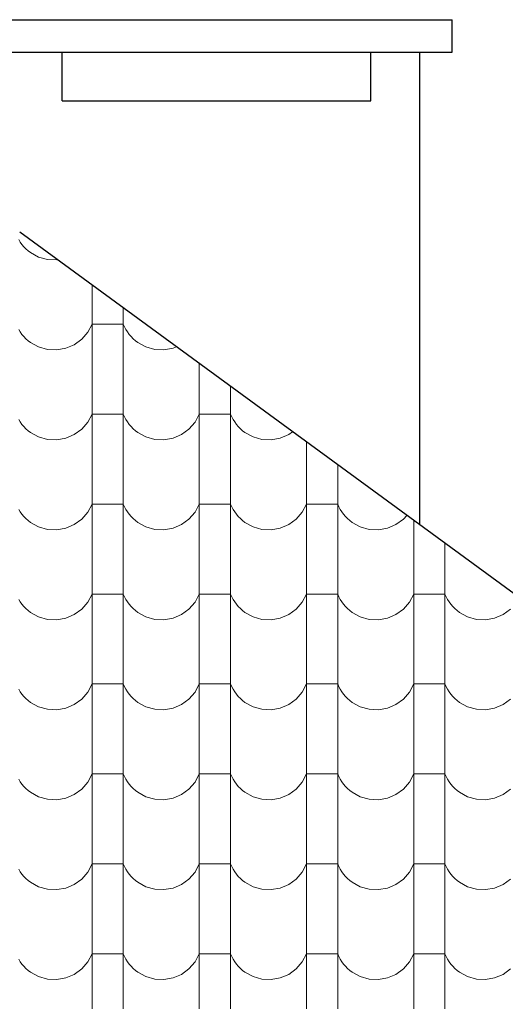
# Model space of a CAD drawing. Header units: millimetres. Extents: x -61343 to 9939, y -6894 to 7453.
# Tile 143 of 255: x -5316 to -5166, y -5322 to -5019. Entities that reach past the tile are written whole.
import ezdxf

# ---------------------------------------------------------------- set-up
doc = ezdxf.new("R2010")
doc.units = ezdxf.units.MM
doc.header["$MEASUREMENT"] = 0
doc.layers.add('810-G Ogólne', color=7, linetype='Continuous')
doc.layers.add('990-D Import IFC', color=7, linetype='Continuous')

# ---------------------------------------------------------------- blocks, each defined once
blk = doc.blocks.new('*X1836', base_point=(515069.4, 47309.9))
at = {"layer": '990-D Import IFC', "color": 251, "linetype": 'Continuous', "lineweight": 13, "true_color": 0x6a6a6a}
for p, q in [((667585.4, -38684.6), (667590.2, -38692.3)), ((667590.2, -38692.3), (667595.5, -38699.7)), ((667595.5, -38699.7), (667601.4, -38706.6)), ((667601.4, -38706.6), (667607.8, -38713.1)), ((667607.8, -38713.1), (667614.6, -38719.2)), ((667614.6, -38719.2), (667621.9, -38724.7)), ((667621.9, -38724.7), (667646.7, -38738.4)), ((667646.7, -38738.4), (667674.1, -38746.1)), ((667674.1, -38746.1), (667702.4, -38747.5)), ((667702.4, -38747.5), (667705.1, -38747)), ((667811.4, -38824.9), (667811.4, -38837.1)), ((667811.4, -38837.1), (667811.4, -39114.1)), ((667907.5, -38895.2), (667907.5, -39114.1)), ((667798.1, -38970.2), (667811.4, -38945.2)), ((667859.4, -38945.2), (667811.4, -38945.2)), ((667907.5, -38945.2), (667859.4, -38945.2)), ((667907.5, -38945.2), (667911.1, -38953.5)), ((667911.1, -38953.5), (667915.4, -38961.6)), ((667585.4, -38961.6), (667590.2, -38969.3)), ((667590.2, -38969.3), (667595.5, -38976.7)), ((667595.5, -38976.7), (667601.4, -38983.6)), ((667601.4, -38983.6), (667607.8, -38990.1)), ((667607.8, -38990.1), (667614.6, -38996.2)), ((667779.4, -38991.7), (667798.1, -38970.2)), ((667915.4, -38961.6), (667920.2, -38969.3)), ((667920.2, -38969.3), (667925.5, -38976.7)), ((667925.5, -38976.7), (667931.4, -38983.6)), ((667931.4, -38983.6), (667937.8, -38990.1)), ((667937.8, -38990.1), (667944.6, -38996.2)), ((667614.6, -38996.2), (667621.9, -39001.7)), ((667621.9, -39001.7), (667646.7, -39015.4)), ((667646.7, -39015.4), (667674.1, -39023.1)), ((667702.4, -39024.5), (667730.4, -39019.5)), ((667730.4, -39019.5), (667756.5, -39008.4)), ((667756.5, -39008.4), (667779.4, -38991.7)), ((667944.6, -38996.2), (667951.9, -39001.7)), ((667951.9, -39001.7), (667976.7, -39015.4)), ((667976.7, -39015.4), (668004.1, -39023.1)), ((668032.4, -39024.5), (668060.4, -39019.5)), ((668060.4, -39019.5), (668071, -39015)), ((667674.1, -39023.1), (667702.4, -39024.5)), ((668004.1, -39023.1), (668032.4, -39024.5)), ((668141.4, -39066.5), (668141.4, -39114.1)), ((667811.4, -39114.1), (667811.4, -39391.1)), ((667907.5, -39114.1), (667907.5, -39391.1)), ((668141.4, -39114.1), (668141.4, -39391.1)), ((668237.5, -39136.9), (668237.5, -39391.1)), ((667798.1, -39247.2), (667811.4, -39222.2)), ((667859.4, -39222.2), (667811.4, -39222.2)), ((667907.5, -39222.2), (667859.4, -39222.2)), ((667907.5, -39222.2), (667911.1, -39230.5)), ((667911.1, -39230.5), (667915.4, -39238.6)), ((668128.1, -39247.2), (668141.4, -39222.2)), ((668189.4, -39222.2), (668141.4, -39222.2)), ((668237.5, -39222.2), (668189.4, -39222.2)), ((668237.5, -39222.2), (668241.1, -39230.5)), ((668241.1, -39230.5), (668245.4, -39238.6)), ((667585.4, -39238.6), (667590.2, -39246.3)), ((667590.2, -39246.3), (667595.5, -39253.7)), ((667595.5, -39253.7), (667601.4, -39260.6)), ((667601.4, -39260.6), (667607.8, -39267.1)), ((667779.4, -39268.7), (667798.1, -39247.2)), ((667915.4, -39238.6), (667920.2, -39246.3)), ((667920.2, -39246.3), (667925.5, -39253.7)), ((667925.5, -39253.7), (667931.4, -39260.6)), ((667931.4, -39260.6), (667937.8, -39267.1)), ((668109.4, -39268.7), (668128.1, -39247.2)), ((668245.4, -39238.6), (668250.2, -39246.3)), ((668250.2, -39246.3), (668255.5, -39253.7)), ((668255.5, -39253.7), (668261.4, -39260.6)), ((668261.4, -39260.6), (668267.8, -39267.1)), ((667607.8, -39267.1), (667614.6, -39273.2)), ((667614.6, -39273.2), (667621.9, -39278.7)), ((667621.9, -39278.7), (667646.7, -39292.4)), ((667646.7, -39292.4), (667674.1, -39300.1)), ((667730.4, -39296.5), (667756.5, -39285.4)), ((667756.5, -39285.4), (667779.4, -39268.7)), ((667937.8, -39267.1), (667944.6, -39273.2)), ((667944.6, -39273.2), (667951.9, -39278.7)), ((667951.9, -39278.7), (667976.7, -39292.4)), ((667976.7, -39292.4), (668004.1, -39300.1)), ((668060.4, -39296.5), (668086.5, -39285.4)), ((668086.5, -39285.4), (668109.4, -39268.7)), ((668267.8, -39267.1), (668274.6, -39273.2)), ((668274.6, -39273.2), (668281.9, -39278.7)), ((668281.9, -39278.7), (668306.7, -39292.4)), ((668306.7, -39292.4), (668334.1, -39300.1)), ((668390.4, -39296.5), (668416.5, -39285.4)), ((668416.5, -39285.4), (668428.4, -39276.7)), ((667674.1, -39300.1), (667702.4, -39301.5)), ((667702.4, -39301.5), (667730.4, -39296.5)), ((668004.1, -39300.1), (668032.4, -39301.5)), ((668032.4, -39301.5), (668060.4, -39296.5)), ((668334.1, -39300.1), (668362.4, -39301.5)), ((668362.4, -39301.5), (668390.4, -39296.5)), ((668471.4, -39308.1), (668471.4, -39391.1)), ((668567.5, -39378.5), (668567.5, -39391.1)), ((667811.4, -39391.1), (667811.4, -39668.1)), ((667907.5, -39391.1), (667907.5, -39668.1)), ((668141.4, -39391.1), (668141.4, -39668.1)), ((668237.5, -39391.1), (668237.5, -39668.1)), ((668471.4, -39391.1), (668471.4, -39668.1)), ((668567.5, -39391.1), (668567.5, -39668.1)), ((667798.1, -39524.2), (667811.4, -39499.2)), ((667859.4, -39499.2), (667811.4, -39499.2)), ((667907.5, -39499.2), (667859.4, -39499.2)), ((667907.5, -39499.2), (667911.1, -39507.5)), ((668128.1, -39524.2), (668141.4, -39499.2)), ((668189.4, -39499.2), (668141.4, -39499.2)), ((668237.5, -39499.2), (668189.4, -39499.2)), ((668237.5, -39499.2), (668241.1, -39507.5)), ((668458.1, -39524.2), (668471.4, -39499.2)), ((668519.4, -39499.2), (668471.4, -39499.2)), ((668567.5, -39499.2), (668519.4, -39499.2)), ((668567.5, -39499.2), (668571.1, -39507.5)), ((667585.4, -39515.6), (667590.2, -39523.3)), ((667590.2, -39523.3), (667595.5, -39530.7)), ((667595.5, -39530.7), (667601.4, -39537.6)), ((667779.4, -39545.7), (667798.1, -39524.2)), ((667911.1, -39507.5), (667915.4, -39515.6)), ((667915.4, -39515.6), (667920.2, -39523.3)), ((667920.2, -39523.3), (667925.5, -39530.7)), ((667925.5, -39530.7), (667931.4, -39537.6)), ((668109.4, -39545.7), (668128.1, -39524.2)), ((668241.1, -39507.5), (668245.4, -39515.6)), ((668245.4, -39515.6), (668250.2, -39523.3)), ((668250.2, -39523.3), (668255.5, -39530.7)), ((668255.5, -39530.7), (668261.4, -39537.6)), ((668439.4, -39545.7), (668458.1, -39524.2)), ((668571.1, -39507.5), (668575.4, -39515.6)), ((668575.4, -39515.6), (668580.2, -39523.3)), ((668580.2, -39523.3), (668585.5, -39530.7)), ((668585.5, -39530.7), (668591.4, -39537.6)), ((668769.4, -39545.7), (668779.7, -39533.9)), ((667601.4, -39537.6), (667607.8, -39544.1)), ((667607.8, -39544.1), (667614.6, -39550.2)), ((667614.6, -39550.2), (667621.9, -39555.7)), ((667621.9, -39555.7), (667646.7, -39569.4)), ((667730.4, -39573.5), (667756.5, -39562.4)), ((667756.5, -39562.4), (667779.4, -39545.7)), ((667931.4, -39537.6), (667937.8, -39544.1)), ((667937.8, -39544.1), (667944.6, -39550.2)), ((667944.6, -39550.2), (667951.9, -39555.7)), ((667951.9, -39555.7), (667976.7, -39569.4)), ((668060.4, -39573.5), (668086.5, -39562.4)), ((668086.5, -39562.4), (668109.4, -39545.7)), ((668261.4, -39537.6), (668267.8, -39544.1)), ((668267.8, -39544.1), (668274.6, -39550.2)), ((668274.6, -39550.2), (668281.9, -39555.7)), ((668281.9, -39555.7), (668306.7, -39569.4)), ((668390.4, -39573.5), (668416.5, -39562.4)), ((668416.5, -39562.4), (668439.4, -39545.7)), ((668591.4, -39537.6), (668597.8, -39544.1)), ((668597.8, -39544.1), (668604.6, -39550.2)), ((668604.6, -39550.2), (668611.9, -39555.7)), ((668611.9, -39555.7), (668636.7, -39569.4)), ((668720.4, -39573.5), (668746.5, -39562.4)), ((668746.5, -39562.4), (668769.4, -39545.7)), ((668801.4, -39549.8), (668801.4, -39668.1)), ((667646.7, -39569.4), (667674.1, -39577.1)), ((667674.1, -39577.1), (667702.4, -39578.5)), ((667702.4, -39578.5), (667730.4, -39573.5)), ((667976.7, -39569.4), (668004.1, -39577.1)), ((668004.1, -39577.1), (668032.4, -39578.5)), ((668032.4, -39578.5), (668060.4, -39573.5)), ((668306.7, -39569.4), (668334.1, -39577.1)), ((668334.1, -39577.1), (668362.4, -39578.5)), ((668362.4, -39578.5), (668390.4, -39573.5)), ((668636.7, -39569.4), (668664.1, -39577.1)), ((668664.1, -39577.1), (668692.4, -39578.5)), ((668692.4, -39578.5), (668720.4, -39573.5)), ((668897.5, -39620.1), (668897.5, -39668.1)), ((667811.4, -39668.1), (667811.4, -39945.1)), ((667907.5, -39668.1), (667907.5, -39945.1)), ((668141.4, -39668.1), (668141.4, -39945.1)), ((668237.5, -39668.1), (668237.5, -39945.1)), ((668471.4, -39668.1), (668471.4, -39945.1)), ((668567.5, -39668.1), (668567.5, -39945.1)), ((668801.4, -39668.1), (668801.4, -39945.1)), ((668897.5, -39668.1), (668897.5, -39945.1)), ((667798.1, -39801.2), (667811.4, -39776.2)), ((667859.4, -39776.2), (667811.4, -39776.2)), ((667907.5, -39776.2), (667859.4, -39776.2)), ((667907.5, -39776.2), (667911.1, -39784.5)), ((668128.1, -39801.2), (668141.4, -39776.2)), ((668189.4, -39776.2), (668141.4, -39776.2)), ((668237.5, -39776.2), (668189.4, -39776.2)), ((668237.5, -39776.2), (668241.1, -39784.5)), ((668458.1, -39801.2), (668471.4, -39776.2)), ((668519.4, -39776.2), (668471.4, -39776.2)), ((668567.5, -39776.2), (668519.4, -39776.2)), ((668567.5, -39776.2), (668571.1, -39784.5)), ((668788.1, -39801.2), (668801.4, -39776.2)), ((668849.4, -39776.2), (668801.4, -39776.2)), ((668897.5, -39776.2), (668849.4, -39776.2)), ((668897.5, -39776.2), (668901.1, -39784.5)), ((667585.4, -39792.6), (667590.2, -39800.3)), ((667590.2, -39800.3), (667595.5, -39807.7)), ((667595.5, -39807.7), (667601.4, -39814.6)), ((667779.4, -39822.7), (667798.1, -39801.2)), ((667911.1, -39784.5), (667915.4, -39792.6)), ((667915.4, -39792.6), (667920.2, -39800.3)), ((667920.2, -39800.3), (667925.5, -39807.7)), ((667925.5, -39807.7), (667931.4, -39814.6)), ((668109.4, -39822.7), (668128.1, -39801.2)), ((668241.1, -39784.5), (668245.4, -39792.6)), ((668245.4, -39792.6), (668250.2, -39800.3)), ((668250.2, -39800.3), (668255.5, -39807.7)), ((668255.5, -39807.7), (668261.4, -39814.6)), ((668439.4, -39822.7), (668458.1, -39801.2)), ((668571.1, -39784.5), (668575.4, -39792.6)), ((668575.4, -39792.6), (668580.2, -39800.3)), ((668580.2, -39800.3), (668585.5, -39807.7)), ((668585.5, -39807.7), (668591.4, -39814.6)), ((668769.4, -39822.7), (668788.1, -39801.2)), ((668901.1, -39784.5), (668905.4, -39792.6)), ((668905.4, -39792.6), (668910.2, -39800.3)), ((668910.2, -39800.3), (668915.5, -39807.7)), ((668915.5, -39807.7), (668921.4, -39814.6)), ((667601.4, -39814.6), (667607.8, -39821.1)), ((667607.8, -39821.1), (667614.6, -39827.2)), ((667614.6, -39827.2), (667621.9, -39832.7)), ((667621.9, -39832.7), (667646.7, -39846.4)), ((667756.5, -39839.4), (667779.4, -39822.7)), ((667931.4, -39814.6), (667937.8, -39821.1)), ((667937.8, -39821.1), (667944.6, -39827.2)), ((667944.6, -39827.2), (667951.9, -39832.7)), ((667951.9, -39832.7), (667976.7, -39846.4)), ((668086.5, -39839.4), (668109.4, -39822.7)), ((668261.4, -39814.6), (668267.8, -39821.1)), ((668267.8, -39821.1), (668274.6, -39827.2)), ((668274.6, -39827.2), (668281.9, -39832.7)), ((668281.9, -39832.7), (668306.7, -39846.4)), ((668416.5, -39839.4), (668439.4, -39822.7)), ((668591.4, -39814.6), (668597.8, -39821.1)), ((668597.8, -39821.1), (668604.6, -39827.2)), ((668604.6, -39827.2), (668611.9, -39832.7)), ((668611.9, -39832.7), (668636.7, -39846.4)), ((668746.5, -39839.4), (668769.4, -39822.7)), ((668921.4, -39814.6), (668927.8, -39821.1)), ((668927.8, -39821.1), (668934.6, -39827.2)), ((668934.6, -39827.2), (668941.9, -39832.7)), ((668941.9, -39832.7), (668966.7, -39846.4)), ((669076.5, -39839.4), (669099.4, -39822.7)), ((667646.7, -39846.4), (667674.1, -39854.1)), ((667674.1, -39854.1), (667702.4, -39855.5)), ((667702.4, -39855.5), (667730.4, -39850.5)), ((667730.4, -39850.5), (667756.5, -39839.4)), ((667976.7, -39846.4), (668004.1, -39854.1)), ((668004.1, -39854.1), (668032.4, -39855.5)), ((668032.4, -39855.5), (668060.4, -39850.5)), ((668060.4, -39850.5), (668086.5, -39839.4)), ((668306.7, -39846.4), (668334.1, -39854.1)), ((668334.1, -39854.1), (668362.4, -39855.5)), ((668362.4, -39855.5), (668390.4, -39850.5)), ((668390.4, -39850.5), (668416.5, -39839.4)), ((668636.7, -39846.4), (668664.1, -39854.1)), ((668664.1, -39854.1), (668692.4, -39855.5)), ((668692.4, -39855.5), (668720.4, -39850.5)), ((668720.4, -39850.5), (668746.5, -39839.4)), ((668966.7, -39846.4), (668994.1, -39854.1)), ((668994.1, -39854.1), (669022.4, -39855.5)), ((669022.4, -39855.5), (669050.4, -39850.5)), ((669050.4, -39850.5), (669076.5, -39839.4)), ((667811.4, -39945.1), (667811.4, -40222.1)), ((667907.5, -39945.1), (667907.5, -40222.1)), ((668141.4, -39945.1), (668141.4, -40222.1)), ((668237.5, -39945.1), (668237.5, -40222.1)), ((668471.4, -39945.1), (668471.4, -40222.1)), ((668567.5, -39945.1), (668567.5, -40222.1)), ((668801.4, -39945.1), (668801.4, -40222.1)), ((668897.5, -39945.1), (668897.5, -40222.1)), ((667585.4, -40069.6), (667590.2, -40077.3)), ((667590.2, -40077.3), (667595.5, -40084.7)), ((667779.4, -40099.7), (667798.1, -40078.2)), ((667798.1, -40078.2), (667811.4, -40053.2)), ((667859.4, -40053.2), (667811.4, -40053.2)), ((667907.5, -40053.2), (667859.4, -40053.2)), ((667907.5, -40053.2), (667911.1, -40061.5)), ((667911.1, -40061.5), (667915.4, -40069.6)), ((667915.4, -40069.6), (667920.2, -40077.3)), ((667920.2, -40077.3), (667925.5, -40084.7)), ((668109.4, -40099.7), (668128.1, -40078.2)), ((668128.1, -40078.2), (668141.4, -40053.2)), ((668189.4, -40053.2), (668141.4, -40053.2)), ((668237.5, -40053.2), (668189.4, -40053.2)), ((668237.5, -40053.2), (668241.1, -40061.5)), ((668241.1, -40061.5), (668245.4, -40069.6)), ((668245.4, -40069.6), (668250.2, -40077.3)), ((668250.2, -40077.3), (668255.5, -40084.7)), ((668439.4, -40099.7), (668458.1, -40078.2)), ((668458.1, -40078.2), (668471.4, -40053.2)), ((668519.4, -40053.2), (668471.4, -40053.2)), ((668567.5, -40053.2), (668519.4, -40053.2)), ((668567.5, -40053.2), (668571.1, -40061.5)), ((668571.1, -40061.5), (668575.4, -40069.6)), ((668575.4, -40069.6), (668580.2, -40077.3)), ((668580.2, -40077.3), (668585.5, -40084.7)), ((668769.4, -40099.7), (668788.1, -40078.2)), ((668788.1, -40078.2), (668801.4, -40053.2)), ((668849.4, -40053.2), (668801.4, -40053.2)), ((668897.5, -40053.2), (668849.4, -40053.2)), ((668897.5, -40053.2), (668901.1, -40061.5)), ((668901.1, -40061.5), (668905.4, -40069.6)), ((668905.4, -40069.6), (668910.2, -40077.3)), ((668910.2, -40077.3), (668915.5, -40084.7)), ((667595.5, -40084.7), (667601.4, -40091.6)), ((667601.4, -40091.6), (667607.8, -40098.1)), ((667607.8, -40098.1), (667614.6, -40104.2)), ((667614.6, -40104.2), (667621.9, -40109.7)), ((667621.9, -40109.7), (667646.7, -40123.4)), ((667756.5, -40116.4), (667779.4, -40099.7)), ((667925.5, -40084.7), (667931.4, -40091.6)), ((667931.4, -40091.6), (667937.8, -40098.1)), ((667937.8, -40098.1), (667944.6, -40104.2)), ((667944.6, -40104.2), (667951.9, -40109.7)), ((667951.9, -40109.7), (667976.7, -40123.4)), ((668086.5, -40116.4), (668109.4, -40099.7)), ((668255.5, -40084.7), (668261.4, -40091.6)), ((668261.4, -40091.6), (668267.8, -40098.1)), ((668267.8, -40098.1), (668274.6, -40104.2)), ((668274.6, -40104.2), (668281.9, -40109.7)), ((668281.9, -40109.7), (668306.7, -40123.4)), ((668416.5, -40116.4), (668439.4, -40099.7)), ((668585.5, -40084.7), (668591.4, -40091.6)), ((668591.4, -40091.6), (668597.8, -40098.1)), ((668597.8, -40098.1), (668604.6, -40104.2)), ((668604.6, -40104.2), (668611.9, -40109.7)), ((668611.9, -40109.7), (668636.7, -40123.4)), ((668746.5, -40116.4), (668769.4, -40099.7)), ((668915.5, -40084.7), (668921.4, -40091.6)), ((668921.4, -40091.6), (668927.8, -40098.1)), ((668927.8, -40098.1), (668934.6, -40104.2)), ((668934.6, -40104.2), (668941.9, -40109.7)), ((668941.9, -40109.7), (668966.7, -40123.4)), ((669076.5, -40116.4), (669099.4, -40099.7)), ((667646.7, -40123.4), (667674.1, -40131.1)), ((667674.1, -40131.1), (667702.4, -40132.5)), ((667702.4, -40132.5), (667730.4, -40127.5)), ((667730.4, -40127.5), (667756.5, -40116.4)), ((667976.7, -40123.4), (668004.1, -40131.1)), ((668004.1, -40131.1), (668032.4, -40132.5)), ((668032.4, -40132.5), (668060.4, -40127.5)), ((668060.4, -40127.5), (668086.5, -40116.4)), ((668306.7, -40123.4), (668334.1, -40131.1)), ((668334.1, -40131.1), (668362.4, -40132.5)), ((668362.4, -40132.5), (668390.4, -40127.5)), ((668390.4, -40127.5), (668416.5, -40116.4)), ((668636.7, -40123.4), (668664.1, -40131.1)), ((668664.1, -40131.1), (668692.4, -40132.5)), ((668692.4, -40132.5), (668720.4, -40127.5)), ((668720.4, -40127.5), (668746.5, -40116.4)), ((668966.7, -40123.4), (668994.1, -40131.1)), ((668994.1, -40131.1), (669022.4, -40132.5)), ((669022.4, -40132.5), (669050.4, -40127.5)), ((669050.4, -40127.5), (669076.5, -40116.4)), ((667811.4, -40222.1), (667811.4, -40499.1)), ((667907.5, -40222.1), (667907.5, -40499.1)), ((668141.4, -40222.1), (668141.4, -40499.1)), ((668237.5, -40222.1), (668237.5, -40499.1)), ((668471.4, -40222.1), (668471.4, -40499.1)), ((668567.5, -40222.1), (668567.5, -40499.1)), ((668801.4, -40222.1), (668801.4, -40499.1)), ((668897.5, -40222.1), (668897.5, -40499.1)), ((667585.4, -40346.6), (667590.2, -40354.3)), ((667590.2, -40354.3), (667595.5, -40361.7)), ((667798.1, -40355.2), (667811.4, -40330.2)), ((667859.4, -40330.2), (667811.4, -40330.2)), ((667907.5, -40330.2), (667859.4, -40330.2)), ((667907.5, -40330.2), (667911.1, -40338.5)), ((667911.1, -40338.5), (667915.4, -40346.6)), ((667915.4, -40346.6), (667920.2, -40354.3)), ((667920.2, -40354.3), (667925.5, -40361.7)), ((668128.1, -40355.2), (668141.4, -40330.2)), ((668189.4, -40330.2), (668141.4, -40330.2)), ((668237.5, -40330.2), (668189.4, -40330.2)), ((668237.5, -40330.2), (668241.1, -40338.5)), ((668241.1, -40338.5), (668245.4, -40346.6)), ((668245.4, -40346.6), (668250.2, -40354.3)), ((668250.2, -40354.3), (668255.5, -40361.7)), ((668458.1, -40355.2), (668471.4, -40330.2)), ((668519.4, -40330.2), (668471.4, -40330.2)), ((668567.5, -40330.2), (668519.4, -40330.2)), ((668567.5, -40330.2), (668571.1, -40338.5)), ((668571.1, -40338.5), (668575.4, -40346.6)), ((668575.4, -40346.6), (668580.2, -40354.3)), ((668580.2, -40354.3), (668585.5, -40361.7)), ((668788.1, -40355.2), (668801.4, -40330.2)), ((668849.4, -40330.2), (668801.4, -40330.2)), ((668897.5, -40330.2), (668849.4, -40330.2)), ((668897.5, -40330.2), (668901.1, -40338.5)), ((668901.1, -40338.5), (668905.4, -40346.6)), ((668905.4, -40346.6), (668910.2, -40354.3)), ((668910.2, -40354.3), (668915.5, -40361.7)), ((667595.5, -40361.7), (667601.4, -40368.6)), ((667601.4, -40368.6), (667607.8, -40375.1)), ((667607.8, -40375.1), (667614.6, -40381.2)), ((667614.6, -40381.2), (667621.9, -40386.7)), ((667756.5, -40393.4), (667779.4, -40376.7)), ((667779.4, -40376.7), (667798.1, -40355.2)), ((667925.5, -40361.7), (667931.4, -40368.6)), ((667931.4, -40368.6), (667937.8, -40375.1)), ((667937.8, -40375.1), (667944.6, -40381.2)), ((667944.6, -40381.2), (667951.9, -40386.7)), ((668086.5, -40393.4), (668109.4, -40376.7)), ((668109.4, -40376.7), (668128.1, -40355.2)), ((668255.5, -40361.7), (668261.4, -40368.6)), ((668261.4, -40368.6), (668267.8, -40375.1)), ((668267.8, -40375.1), (668274.6, -40381.2)), ((668274.6, -40381.2), (668281.9, -40386.7)), ((668416.5, -40393.4), (668439.4, -40376.7)), ((668439.4, -40376.7), (668458.1, -40355.2)), ((668585.5, -40361.7), (668591.4, -40368.6)), ((668591.4, -40368.6), (668597.8, -40375.1)), ((668597.8, -40375.1), (668604.6, -40381.2)), ((668604.6, -40381.2), (668611.9, -40386.7)), ((668746.5, -40393.4), (668769.4, -40376.7)), ((668769.4, -40376.7), (668788.1, -40355.2)), ((668915.5, -40361.7), (668921.4, -40368.6)), ((668921.4, -40368.6), (668927.8, -40375.1)), ((668927.8, -40375.1), (668934.6, -40381.2)), ((668934.6, -40381.2), (668941.9, -40386.7)), ((669076.5, -40393.4), (669099.4, -40376.7)), ((667621.9, -40386.7), (667646.7, -40400.4)), ((667646.7, -40400.4), (667674.1, -40408.1)), ((667674.1, -40408.1), (667702.4, -40409.5)), ((667702.4, -40409.5), (667730.4, -40404.5)), ((667730.4, -40404.5), (667756.5, -40393.4)), ((667951.9, -40386.7), (667976.7, -40400.4)), ((667976.7, -40400.4), (668004.1, -40408.1)), ((668004.1, -40408.1), (668032.4, -40409.5)), ((668032.4, -40409.5), (668060.4, -40404.5)), ((668060.4, -40404.5), (668086.5, -40393.4)), ((668281.9, -40386.7), (668306.7, -40400.4)), ((668306.7, -40400.4), (668334.1, -40408.1)), ((668334.1, -40408.1), (668362.4, -40409.5)), ((668362.4, -40409.5), (668390.4, -40404.5)), ((668390.4, -40404.5), (668416.5, -40393.4)), ((668611.9, -40386.7), (668636.7, -40400.4)), ((668636.7, -40400.4), (668664.1, -40408.1)), ((668664.1, -40408.1), (668692.4, -40409.5)), ((668692.4, -40409.5), (668720.4, -40404.5)), ((668720.4, -40404.5), (668746.5, -40393.4)), ((668941.9, -40386.7), (668966.7, -40400.4)), ((668966.7, -40400.4), (668994.1, -40408.1)), ((668994.1, -40408.1), (669022.4, -40409.5)), ((669022.4, -40409.5), (669050.4, -40404.5)), ((669050.4, -40404.5), (669076.5, -40393.4)), ((667811.4, -40499.1), (667811.4, -40776.1)), ((667907.5, -40499.1), (667907.5, -40776.1)), ((668141.4, -40499.1), (668141.4, -40776.1)), ((668237.5, -40499.1), (668237.5, -40776.1)), ((668471.4, -40499.1), (668471.4, -40776.1)), ((668567.5, -40499.1), (668567.5, -40776.1)), ((668801.4, -40499.1), (668801.4, -40776.1)), ((668897.5, -40499.1), (668897.5, -40776.1)), ((667585.4, -40623.6), (667590.2, -40631.3)), ((667798.1, -40632.2), (667811.4, -40607.2)), ((667859.4, -40607.2), (667811.4, -40607.2)), ((667907.5, -40607.2), (667859.4, -40607.2)), ((667907.5, -40607.2), (667911.1, -40615.5)), ((667911.1, -40615.5), (667915.4, -40623.6)), ((667915.4, -40623.6), (667920.2, -40631.3)), ((668128.1, -40632.2), (668141.4, -40607.2)), ((668189.4, -40607.2), (668141.4, -40607.2)), ((668237.5, -40607.2), (668189.4, -40607.2)), ((668237.5, -40607.2), (668241.1, -40615.5)), ((668241.1, -40615.5), (668245.4, -40623.6)), ((668245.4, -40623.6), (668250.2, -40631.3)), ((668458.1, -40632.2), (668471.4, -40607.2)), ((668519.4, -40607.2), (668471.4, -40607.2)), ((668567.5, -40607.2), (668519.4, -40607.2)), ((668567.5, -40607.2), (668571.1, -40615.5)), ((668571.1, -40615.5), (668575.4, -40623.6)), ((668575.4, -40623.6), (668580.2, -40631.3)), ((668788.1, -40632.2), (668801.4, -40607.2)), ((668849.4, -40607.2), (668801.4, -40607.2)), ((668897.5, -40607.2), (668849.4, -40607.2)), ((668897.5, -40607.2), (668901.1, -40615.5)), ((668901.1, -40615.5), (668905.4, -40623.6)), ((668905.4, -40623.6), (668910.2, -40631.3)), ((667590.2, -40631.3), (667595.5, -40638.7)), ((667595.5, -40638.7), (667601.4, -40645.6)), ((667601.4, -40645.6), (667607.8, -40652.1)), ((667607.8, -40652.1), (667614.6, -40658.2)), ((667756.5, -40670.4), (667779.4, -40653.7)), ((667779.4, -40653.7), (667798.1, -40632.2)), ((667920.2, -40631.3), (667925.5, -40638.7)), ((667925.5, -40638.7), (667931.4, -40645.6)), ((667931.4, -40645.6), (667937.8, -40652.1)), ((667937.8, -40652.1), (667944.6, -40658.2)), ((668086.5, -40670.4), (668109.4, -40653.7)), ((668109.4, -40653.7), (668128.1, -40632.2)), ((668250.2, -40631.3), (668255.5, -40638.7)), ((668255.5, -40638.7), (668261.4, -40645.6)), ((668261.4, -40645.6), (668267.8, -40652.1)), ((668267.8, -40652.1), (668274.6, -40658.2)), ((668416.5, -40670.4), (668439.4, -40653.7)), ((668439.4, -40653.7), (668458.1, -40632.2)), ((668580.2, -40631.3), (668585.5, -40638.7)), ((668585.5, -40638.7), (668591.4, -40645.6)), ((668591.4, -40645.6), (668597.8, -40652.1)), ((668597.8, -40652.1), (668604.6, -40658.2)), ((668746.5, -40670.4), (668769.4, -40653.7)), ((668769.4, -40653.7), (668788.1, -40632.2)), ((668910.2, -40631.3), (668915.5, -40638.7)), ((668915.5, -40638.7), (668921.4, -40645.6)), ((668921.4, -40645.6), (668927.8, -40652.1)), ((668927.8, -40652.1), (668934.6, -40658.2)), ((669076.5, -40670.4), (669099.4, -40653.7)), ((667614.6, -40658.2), (667621.9, -40663.7)), ((667621.9, -40663.7), (667646.7, -40677.4)), ((667646.7, -40677.4), (667674.1, -40685.1)), ((667674.1, -40685.1), (667702.4, -40686.5)), ((667702.4, -40686.5), (667730.4, -40681.5)), ((667730.4, -40681.5), (667756.5, -40670.4)), ((667944.6, -40658.2), (667951.9, -40663.7)), ((667951.9, -40663.7), (667976.7, -40677.4)), ((667976.7, -40677.4), (668004.1, -40685.1)), ((668004.1, -40685.1), (668032.4, -40686.5)), ((668032.4, -40686.5), (668060.4, -40681.5)), ((668060.4, -40681.5), (668086.5, -40670.4)), ((668274.6, -40658.2), (668281.9, -40663.7)), ((668281.9, -40663.7), (668306.7, -40677.4)), ((668306.7, -40677.4), (668334.1, -40685.1)), ((668334.1, -40685.1), (668362.4, -40686.5)), ((668362.4, -40686.5), (668390.4, -40681.5)), ((668390.4, -40681.5), (668416.5, -40670.4)), ((668604.6, -40658.2), (668611.9, -40663.7)), ((668611.9, -40663.7), (668636.7, -40677.4)), ((668636.7, -40677.4), (668664.1, -40685.1)), ((668664.1, -40685.1), (668692.4, -40686.5)), ((668692.4, -40686.5), (668720.4, -40681.5)), ((668720.4, -40681.5), (668746.5, -40670.4)), ((668934.6, -40658.2), (668941.9, -40663.7)), ((668941.9, -40663.7), (668966.7, -40677.4)), ((668966.7, -40677.4), (668994.1, -40685.1)), ((668994.1, -40685.1), (669022.4, -40686.5)), ((669022.4, -40686.5), (669050.4, -40681.5)), ((669050.4, -40681.5), (669076.5, -40670.4)), ((667811.4, -40776.1), (667811.4, -41053.1)), ((667907.5, -40776.1), (667907.5, -41053.1)), ((668141.4, -40776.1), (668141.4, -41053.1)), ((668237.5, -40776.1), (668237.5, -41053.1)), ((668471.4, -40776.1), (668471.4, -41053.1)), ((668567.5, -40776.1), (668567.5, -41053.1)), ((668801.4, -40776.1), (668801.4, -41053.1)), ((668897.5, -40776.1), (668897.5, -41053.1)), ((667798.1, -40909.2), (667811.4, -40884.2)), ((667859.4, -40884.2), (667811.4, -40884.2)), ((667907.5, -40884.2), (667859.4, -40884.2)), ((667907.5, -40884.2), (667911.1, -40892.5)), ((667911.1, -40892.5), (667915.4, -40900.6)), ((668128.1, -40909.2), (668141.4, -40884.2)), ((668189.4, -40884.2), (668141.4, -40884.2)), ((668237.5, -40884.2), (668189.4, -40884.2)), ((668237.5, -40884.2), (668241.1, -40892.5)), ((668241.1, -40892.5), (668245.4, -40900.6)), ((668458.1, -40909.2), (668471.4, -40884.2)), ((668519.4, -40884.2), (668471.4, -40884.2)), ((668567.5, -40884.2), (668519.4, -40884.2)), ((668567.5, -40884.2), (668571.1, -40892.5)), ((668571.1, -40892.5), (668575.4, -40900.6)), ((668788.1, -40909.2), (668801.4, -40884.2)), ((668849.4, -40884.2), (668801.4, -40884.2)), ((668897.5, -40884.2), (668849.4, -40884.2)), ((668897.5, -40884.2), (668901.1, -40892.5)), ((668901.1, -40892.5), (668905.4, -40900.6)), ((667585.4, -40900.6), (667590.2, -40908.3)), ((667590.2, -40908.3), (667595.5, -40915.7)), ((667595.5, -40915.7), (667601.4, -40922.6)), ((667601.4, -40922.6), (667607.8, -40929.1)), ((667607.8, -40929.1), (667614.6, -40935.2)), ((667756.5, -40947.4), (667779.4, -40930.7)), ((667779.4, -40930.7), (667798.1, -40909.2)), ((667915.4, -40900.6), (667920.2, -40908.3)), ((667920.2, -40908.3), (667925.5, -40915.7)), ((667925.5, -40915.7), (667931.4, -40922.6)), ((667931.4, -40922.6), (667937.8, -40929.1)), ((667937.8, -40929.1), (667944.6, -40935.2)), ((668086.5, -40947.4), (668109.4, -40930.7)), ((668109.4, -40930.7), (668128.1, -40909.2)), ((668245.4, -40900.6), (668250.2, -40908.3)), ((668250.2, -40908.3), (668255.5, -40915.7)), ((668255.5, -40915.7), (668261.4, -40922.6)), ((668261.4, -40922.6), (668267.8, -40929.1)), ((668267.8, -40929.1), (668274.6, -40935.2)), ((668416.5, -40947.4), (668439.4, -40930.7)), ((668439.4, -40930.7), (668458.1, -40909.2)), ((668575.4, -40900.6), (668580.2, -40908.3)), ((668580.2, -40908.3), (668585.5, -40915.7)), ((668585.5, -40915.7), (668591.4, -40922.6)), ((668591.4, -40922.6), (668597.8, -40929.1)), ((668597.8, -40929.1), (668604.6, -40935.2)), ((668746.5, -40947.4), (668769.4, -40930.7)), ((668769.4, -40930.7), (668788.1, -40909.2)), ((668905.4, -40900.6), (668910.2, -40908.3)), ((668910.2, -40908.3), (668915.5, -40915.7)), ((668915.5, -40915.7), (668921.4, -40922.6)), ((668921.4, -40922.6), (668927.8, -40929.1)), ((668927.8, -40929.1), (668934.6, -40935.2)), ((669076.5, -40947.4), (669099.4, -40930.7)), ((667614.6, -40935.2), (667621.9, -40940.7)), ((667621.9, -40940.7), (667646.7, -40954.4)), ((667646.7, -40954.4), (667674.1, -40962.1)), ((667702.4, -40963.5), (667730.4, -40958.5)), ((667730.4, -40958.5), (667756.5, -40947.4)), ((667944.6, -40935.2), (667951.9, -40940.7)), ((667951.9, -40940.7), (667976.7, -40954.4)), ((667976.7, -40954.4), (668004.1, -40962.1)), ((668032.4, -40963.5), (668060.4, -40958.5)), ((668060.4, -40958.5), (668086.5, -40947.4)), ((668274.6, -40935.2), (668281.9, -40940.7)), ((668281.9, -40940.7), (668306.7, -40954.4)), ((668306.7, -40954.4), (668334.1, -40962.1)), ((668362.4, -40963.5), (668390.4, -40958.5)), ((668390.4, -40958.5), (668416.5, -40947.4)), ((668604.6, -40935.2), (668611.9, -40940.7)), ((668611.9, -40940.7), (668636.7, -40954.4)), ((668636.7, -40954.4), (668664.1, -40962.1)), ((668692.4, -40963.5), (668720.4, -40958.5)), ((668720.4, -40958.5), (668746.5, -40947.4)), ((668934.6, -40935.2), (668941.9, -40940.7)), ((668941.9, -40940.7), (668966.7, -40954.4)), ((668966.7, -40954.4), (668994.1, -40962.1)), ((669022.4, -40963.5), (669050.4, -40958.5)), ((669050.4, -40958.5), (669076.5, -40947.4)), ((667674.1, -40962.1), (667702.4, -40963.5)), ((668004.1, -40962.1), (668032.4, -40963.5)), ((668334.1, -40962.1), (668362.4, -40963.5)), ((668664.1, -40962.1), (668692.4, -40963.5)), ((668994.1, -40962.1), (669022.4, -40963.5))]:
    blk.add_line(p, q, dxfattribs=at)
blk = doc.blocks.new('Wypełnienie_28_3', base_point=(515069.4, 47309.9))
at = {"layer": '990-D Import IFC', "color": 251, "linetype": 'Continuous', "lineweight": 13, "true_color": 0x6a6a6a}
blk.add_blockref('*X1836', (515069.4, 47309.9), dxfattribs=at)

msp = doc.modelspace()

# ---------------------------------------------------------------- linework, layer by layer
at = {"layer": '810-G Ogólne', "color": 7, "linetype": 'Continuous', "lineweight": 25}
for p, q in [((-5452.509, -5019.071), (-5182.509, -5019.071)), ((-5182.509, -5029.071), (-5182.509, -5019.071)), ((-5452.509, -5029.071), (-5182.509, -5029.071)), ((-5302.509, -5044.071), (-5302.509, -5029.071)), ((-5207.509, -5044.071), (-5207.509, -5029.071)), ((-5192.509, -5029.071), (-5192.509, -5174.604)), ((-5302.509, -5044.071), (-5207.509, -5044.071)), ((-4776.132, -5479.481), (-5315.593, -5084.481))]:
    msp.add_line(p, q, dxfattribs=at)

# ---------------------------------------------------------------- block references
at = {"layer": '990-D Import IFC', "color": 251, "linetype": 'Continuous', "lineweight": 13, "true_color": 0x6a6a6a, "xscale": 0.1, "yscale": 0.1, "zscale": 0.1}
msp.add_blockref('Wypełnienie_28_3', (-20567.507, 3512.683), dxfattribs=at)

doc.saveas('drawing.dxf')
